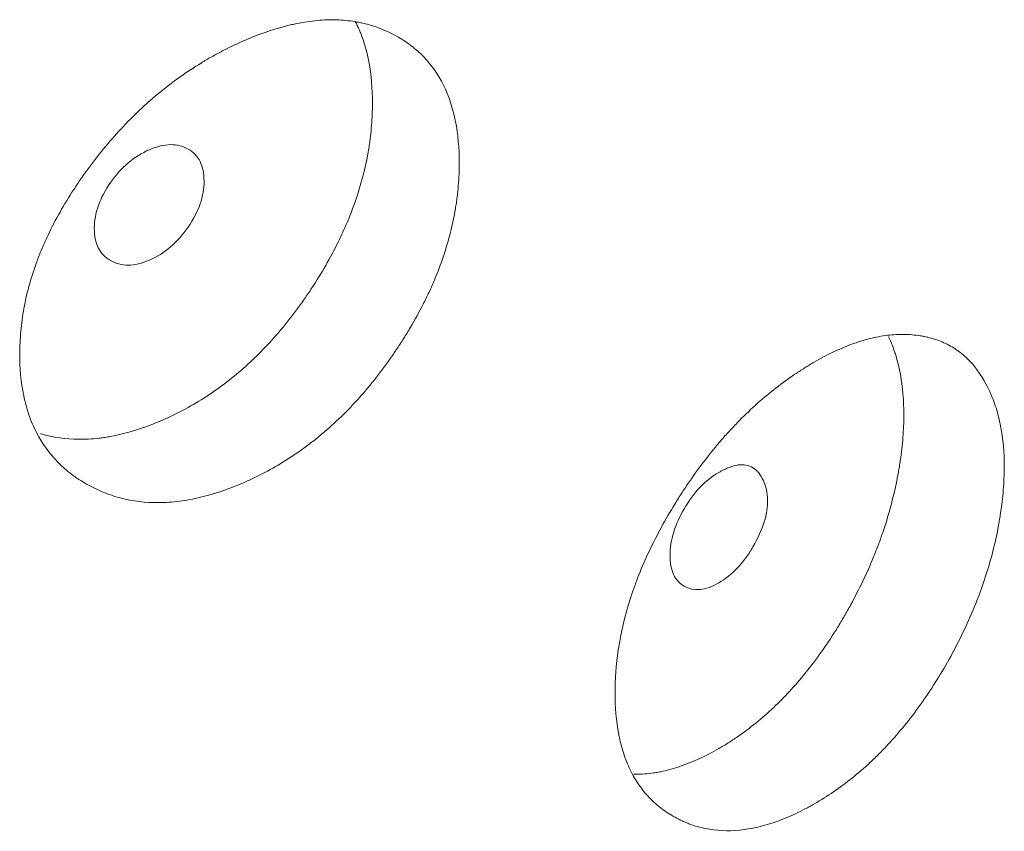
# Model space of a CAD drawing. Header units: millimetres. Extents: x 4 to 1188, y 1 to 840.
# Tile 155 of 203: x 981.08 to 983.16, y 234.97 to 236.69. Entities that reach past the tile are written whole.
import ezdxf

# ---------------------------------------------------------------- set-up
doc = ezdxf.new("R2010")
doc.units = ezdxf.units.MM
doc.layers.add('1', color=7, linetype='Continuous')

msp = doc.modelspace()

# ---------------------------------------------------------------- linework, layer by layer
at = {"layer": '1', "color": 154, "linetype": 'Continuous', "lineweight": 13}
for points, knots in [([(982.009, 236.386), (982.009, 236.3841), (982.009, 236.3821), (982.009, 236.3782), (982.0089, 236.3723), (982.0085, 236.3585), (982.0072, 236.3385), (982.0056, 236.3223), (982.004, 236.31), (982.0035, 236.3058), (982.0023, 236.2976), (982.0016, 236.2935), (981.9954, 236.2563), (981.987, 236.223), (981.97, 236.1725), (981.9636, 236.1556), (981.9547, 236.1344), (981.9528, 236.1301), (981.949, 236.1216), (981.9433, 236.1089), (981.9372, 236.0964), (981.9246, 236.0715), (981.9156, 236.0551), (981.9013, 236.0309), (981.8964, 236.0228), (981.8863, 236.0069), (981.8812, 235.999), (981.8706, 235.9833), (981.8652, 235.9755), (981.857, 235.9638), (981.8542, 235.96), (981.8485, 235.9523), (981.8457, 235.9485), (981.8314, 235.9296), (981.8195, 235.915), (981.7829, 235.8726), (981.7568, 235.8462), (981.7254, 235.819), (981.7219, 235.816), (981.7149, 235.8101), (981.7043, 235.8014), (981.6937, 235.7932), (981.6722, 235.7772), (981.6577, 235.7673), (981.6284, 235.7488), (981.6136, 235.7403), (981.5911, 235.7284), (981.5836, 235.7247), (981.5722, 235.7192), (981.5684, 235.7174), (981.5608, 235.714), (981.557, 235.7123), (981.5229, 235.6974), (981.4928, 235.6871), (981.4479, 235.6763), (981.433, 235.6735), (981.4034, 235.6697), (981.389, 235.6688), (981.3466, 235.6684), (981.313, 235.6726), (981.2815, 235.682), (981.269, 235.6861), (981.2629, 235.6884), (981.2449, 235.6958), (981.2333, 235.7015), (981.2112, 235.7141), (981.2005, 235.7211), (981.1854, 235.7326), (981.178, 235.7386), (981.1709, 235.7451), (981.1662, 235.7494), (981.1639, 235.7517), (981.1437, 235.7723), (981.1286, 235.7931), (981.1104, 235.8283), (981.1038, 235.8438), (981.0984, 235.8603), (981.0963, 235.8669), (981.0954, 235.8703), (981.0926, 235.8806), (981.0909, 235.8875), (981.0836, 235.9227), (981.0804, 235.9597), (981.0813, 235.9988), (981.0821, 236.0146), (981.0826, 236.0226), (981.0848, 236.0466), (981.087, 236.0627), (981.0959, 236.1114), (981.1049, 236.1444), (981.1188, 236.182), (981.1204, 236.1862), (981.1237, 236.1946), (981.1288, 236.2071), (981.1342, 236.2195), (981.1456, 236.2441), (981.1539, 236.2604), (981.1717, 236.2925), (981.1812, 236.3084), (981.1964, 236.332), (981.2016, 236.3398), (981.2096, 236.3515), (981.2123, 236.3554), (981.2178, 236.3632), (981.2206, 236.367), (981.2456, 236.4014), (981.2695, 236.4306), (981.3079, 236.472), (981.3211, 236.4854), (981.3382, 236.5015), (981.3417, 236.5047), (981.3486, 236.511), (981.3521, 236.5142), (981.3625, 236.5234), (981.3695, 236.5293), (981.4049, 236.5584), (981.434, 236.579), (981.4713, 236.6017), (981.4825, 236.6083), (981.4939, 236.6146), (981.5014, 236.6187), (981.5053, 236.6207), (981.5242, 236.6306), (981.5394, 236.6377), (981.5846, 236.6574), (981.6145, 236.668), (981.6479, 236.6765), (981.6516, 236.6774), (981.659, 236.6791), (981.67, 236.6815), (981.6953, 236.686), (981.7302, 236.6892), (981.7635, 236.6882), (981.7861, 236.6852), (981.7956, 236.6835), (981.8019, 236.6822), (981.805, 236.6815), (981.8328, 236.6749), (981.8555, 236.6659), (981.887, 236.6483), (981.897, 236.6418), (981.909, 236.6327), (981.9114, 236.6309), (981.9161, 236.627), (981.9229, 236.6212), (981.9294, 236.615), (981.9503, 236.5934), (981.9645, 236.5735), (981.9787, 236.5447), (981.9814, 236.5388), (981.9863, 236.5265), (981.9886, 236.5202), (981.9949, 236.5011), (981.9983, 236.4878), (982.0064, 236.4465), (982.009, 236.4171), (982.009, 236.386)], [0, 0, 0, 0, 0.001953, 0.001953, 0.003906, 0.007812, 0.015625, 0.023437, 0.023437, 0.027344, 0.027344, 0.03125, 0.03125, 0.0625, 0.0625, 0.078125, 0.078125, 0.082031, 0.082031, 0.085937, 0.09375, 0.09375, 0.109375, 0.109375, 0.117187, 0.117187, 0.125, 0.125, 0.132812, 0.132812, 0.136719, 0.136719, 0.140625, 0.140625, 0.15625, 0.15625, 0.1875, 0.1875, 0.191406, 0.191406, 0.195312, 0.203125, 0.203125, 0.21875, 0.21875, 0.234375, 0.234375, 0.242187, 0.242187, 0.246094, 0.246094, 0.25, 0.25, 0.28125, 0.28125, 0.296875, 0.296875, 0.3125, 0.3125, 0.34375, 0.351562, 0.351562, 0.359375, 0.359375, 0.375, 0.375, 0.390625, 0.390625, 0.398437, 0.402344, 0.402344, 0.40625, 0.40625, 0.4375, 0.4375, 0.453125, 0.457031, 0.457031, 0.460937, 0.460937, 0.46875, 0.46875, 0.5, 0.507812, 0.507812, 0.515625, 0.515625, 0.53125, 0.53125, 0.5625, 0.5625, 0.566406, 0.566406, 0.570312, 0.578125, 0.578125, 0.59375, 0.59375, 0.609375, 0.609375, 0.617187, 0.617187, 0.621094, 0.621094, 0.625, 0.625, 0.65625, 0.65625, 0.671875, 0.671875, 0.675781, 0.675781, 0.679687, 0.679687, 0.6875, 0.6875, 0.71875, 0.71875, 0.726562, 0.730469, 0.730469, 0.734375, 0.734375, 0.75, 0.75, 0.78125, 0.78125, 0.785156, 0.785156, 0.789062, 0.796875, 0.8125, 0.828125, 0.835937, 0.839844, 0.839844, 0.84375, 0.84375, 0.875, 0.875, 0.890625, 0.890625, 0.894531, 0.894531, 0.898437, 0.90625, 0.90625, 0.9375, 0.9375, 0.945312, 0.945312, 0.953125, 0.953125, 0.96875, 0.96875, 1, 1, 1, 1]), ([(981.7895, 236.6852), (981.7911, 236.6821), (981.7927, 236.6789), (981.7956, 236.6728), (981.7969, 236.6699), (981.7994, 236.6639), (981.8007, 236.6609), (981.8042, 236.6518), (981.8064, 236.6455), (981.8124, 236.6264), (981.8156, 236.6133), (981.8233, 236.5723), (981.8257, 236.5432), (981.8257, 236.5125)], [0, 0, 0, 0, 0.064984, 0.064984, 0.123422, 0.123422, 0.181861, 0.181861, 0.298738, 0.298738, 0.532492, 0.532492, 1, 1, 1, 1]), ([(981.8257, 236.5125), (981.8257, 236.5106), (981.8257, 236.5087), (981.8257, 236.5048), (981.8256, 236.499), (981.8252, 236.4854), (981.824, 236.4657), (981.8225, 236.4497), (981.821, 236.4376), (981.8205, 236.4335), (981.8193, 236.4254), (981.8187, 236.4213), (981.8128, 236.3847), (981.8048, 236.3517), (981.7886, 236.3019), (981.7825, 236.2852), (981.7739, 236.2642), (981.7721, 236.26), (981.7685, 236.2516), (981.763, 236.2391), (981.7571, 236.2267), (981.7368, 236.1855), (981.7183, 236.1534), (981.6928, 236.1143), (981.6875, 236.1066), (981.6795, 236.095), (981.6768, 236.0911), (981.6713, 236.0835), (981.6685, 236.0797), (981.6546, 236.0609), (981.6315, 236.0317), (981.6006, 235.9976), (981.5778, 235.9749), (981.5678, 235.9655), (981.561, 235.9593), (981.5576, 235.9562), (981.5269, 235.929), (981.4987, 235.9079), (981.4554, 235.8802), (981.4371, 235.8696), (981.4185, 235.86), (981.411, 235.8562), (981.4073, 235.8543), (981.396, 235.8489), (981.3886, 235.8455), (981.3512, 235.8293), (981.3214, 235.8192), (981.2845, 235.8106), (981.2771, 235.8091), (981.2661, 235.8072), (981.2624, 235.8066), (981.2551, 235.8055), (981.2369, 235.8031), (981.2192, 235.8022), (981.1777, 235.8026), (981.1508, 235.8065), (981.1253, 235.8139), (981.1247, 235.8141)], [0, 0, 0, 0, 0.00567, 0.00567, 0.01134, 0.022681, 0.045362, 0.068043, 0.068043, 0.079383, 0.079383, 0.090724, 0.090724, 0.181447, 0.181447, 0.226809, 0.226809, 0.238149, 0.238149, 0.24949, 0.272171, 0.272171, 0.362894, 0.362894, 0.385575, 0.385575, 0.396915, 0.396915, 0.408256, 0.408256, 0.453618, 0.498979, 0.52166, 0.533001, 0.533001, 0.544341, 0.544341, 0.635065, 0.635065, 0.680426, 0.691767, 0.691767, 0.703107, 0.703107, 0.725788, 0.725788, 0.816512, 0.816512, 0.839193, 0.839193, 0.850533, 0.850533, 0.861873, 0.907235, 0.907235, 0.997959, 1, 1, 1, 1]), ([(981.2385, 236.2479), (981.2385, 236.2318), (981.2413, 236.2182), (981.2526, 236.1956), (981.261, 236.1867), (981.284, 236.1735), (981.2966, 236.1702), (981.3241, 236.1705), (981.3387, 236.1739), (981.3869, 236.1947), (981.4141, 236.218), (981.4479, 236.2671), (981.4563, 236.2834), (981.4647, 236.3077), (981.4668, 236.3158), (981.4696, 236.3319), (981.4703, 236.3398), (981.4702, 236.3641), (981.4674, 236.3778), (981.459, 236.3947), (981.4556, 236.3997), (981.4472, 236.4085), (981.4424, 236.4122), (981.4254, 236.4219), (981.4129, 236.425), (981.3857, 236.4246), (981.3711, 236.4211), (981.3228, 236.4002), (981.2952, 236.3768), (981.2501, 236.3124), (981.2387, 236.28), (981.2385, 236.2479)], [0, 0, 0, 0, 0.0625, 0.0625, 0.125, 0.125, 0.1875, 0.1875, 0.25, 0.25, 0.375, 0.375, 0.4375, 0.4375, 0.46875, 0.46875, 0.5, 0.5, 0.5625, 0.5625, 0.59375, 0.59375, 0.625, 0.625, 0.6875, 0.6875, 0.75, 0.75, 0.875, 0.875, 1, 1, 1, 1]), ([(983.1597, 235.7432), (983.1596, 235.7354), (983.1594, 235.7275), (983.1587, 235.7116), (983.1582, 235.7035), (983.1562, 235.6791), (983.1543, 235.6626), (983.1511, 235.6415), (983.1504, 235.6373), (983.149, 235.6288), (983.1468, 235.6161), (983.1408, 235.5863), (983.1301, 235.5434), (983.1164, 235.5001), (983.1067, 235.474), (983.1016, 235.4609), (983.0999, 235.4565), (983.0964, 235.4478), (983.0946, 235.4434), (983.0781, 235.4044), (983.0615, 235.3706), (983.0339, 235.3212), (983.0242, 235.3049), (983.004, 235.2728), (982.9936, 235.2572), (982.9613, 235.212), (982.9385, 235.1837), (982.9081, 235.151), (982.902, 235.1446), (982.8926, 235.1352), (982.8894, 235.1321), (982.8831, 235.126), (982.8799, 235.123), (982.8641, 235.1083), (982.8512, 235.0972), (982.8124, 235.0661), (982.786, 235.0481), (982.7557, 235.0306), (982.7523, 235.0287), (982.7456, 235.025), (982.7355, 235.0196), (982.7255, 235.0146), (982.7055, 235.0051), (982.6789, 234.994), (982.6526, 234.9862), (982.633, 234.9816), (982.6265, 234.9803), (982.6135, 234.9782), (982.6071, 234.9773), (982.5755, 234.9743), (982.5516, 234.9755), (982.5175, 234.9825), (982.5065, 234.9856), (982.4931, 234.9906), (982.4904, 234.9917), (982.4851, 234.9938), (982.4773, 234.9973), (982.4697, 235.0011), (982.4548, 235.0093), (982.4453, 235.0154), (982.4273, 235.0291), (982.4187, 235.0367), (982.4086, 235.0472), (982.4066, 235.0493), (982.4027, 235.0537), (982.4008, 235.056), (982.3952, 235.0628), (982.3845, 235.0771), (982.3754, 235.0929), (982.3645, 235.1153), (982.3574, 235.1332), (982.3509, 235.1557), (982.3485, 235.1658), (982.347, 235.1726), (982.3463, 235.176), (982.3403, 235.2073), (982.3379, 235.2367), (982.3379, 235.2829), (982.3385, 235.2987), (982.3401, 235.3188), (982.3405, 235.3229), (982.3413, 235.331), (982.3426, 235.3433), (982.3444, 235.3556), (982.3509, 235.3968), (982.3589, 235.4303), (982.3725, 235.4729), (982.3754, 235.4814), (982.38, 235.4943), (982.3816, 235.4987), (982.3848, 235.5073), (982.3865, 235.5116), (982.395, 235.533), (982.4024, 235.5499), (982.4183, 235.5835), (982.4268, 235.6001), (982.4447, 235.6331), (982.4542, 235.6494), (982.4666, 235.6696), (982.4691, 235.6737), (982.4742, 235.6817), (982.4819, 235.6937), (982.4897, 235.7055), (982.5057, 235.7287), (982.5276, 235.759), (982.5569, 235.7949), (982.5753, 235.8154), (982.5847, 235.8255), (982.5878, 235.8289), (982.5941, 235.8355), (982.5972, 235.8387), (982.6256, 235.8675), (982.6515, 235.8905), (982.6911, 235.9212), (982.7044, 235.9309), (982.7212, 235.9422), (982.7246, 235.9444), (982.7313, 235.9488), (982.7347, 235.9509), (982.7447, 235.9573), (982.7514, 235.9613), (982.7848, 235.9806), (982.8111, 235.9934), (982.8437, 236.0054), (982.8501, 236.0076), (982.8598, 236.0106), (982.8631, 236.0116), (982.8695, 236.0134), (982.8727, 236.0143), (982.8885, 236.0182), (982.9009, 236.0205), (982.9251, 236.0235), (982.9486, 236.0248), (982.9711, 236.0228), (982.9848, 236.0206), (982.9876, 236.0201), (982.9929, 236.0191), (983.0009, 236.0173), (983.019, 236.0123), (983.0335, 236.0061), (983.052, 235.9963), (983.0651, 235.9876), (983.0772, 235.9771), (983.085, 235.9696), (983.0888, 235.9656), (983.1068, 235.945), (983.1189, 235.9256), (983.1314, 235.8981), (983.1338, 235.8924), (983.1382, 235.8808), (983.1403, 235.8747), (983.1461, 235.8563), (983.1494, 235.8434), (983.1571, 235.8033), (983.1597, 235.7744), (983.1597, 235.7432)], [0, 0, 0, 0, 0.007812, 0.007812, 0.015625, 0.015625, 0.03125, 0.03125, 0.035156, 0.035156, 0.039062, 0.046875, 0.0625, 0.078125, 0.085937, 0.085937, 0.089844, 0.089844, 0.09375, 0.09375, 0.125, 0.125, 0.140625, 0.140625, 0.15625, 0.15625, 0.1875, 0.1875, 0.195312, 0.195312, 0.199219, 0.199219, 0.203125, 0.203125, 0.21875, 0.21875, 0.25, 0.25, 0.253906, 0.253906, 0.257812, 0.265625, 0.265625, 0.28125, 0.296875, 0.296875, 0.304687, 0.304687, 0.3125, 0.3125, 0.34375, 0.34375, 0.359375, 0.359375, 0.363281, 0.363281, 0.367187, 0.375, 0.375, 0.390625, 0.390625, 0.40625, 0.40625, 0.410156, 0.410156, 0.414062, 0.414062, 0.421875, 0.4375, 0.4375, 0.453125, 0.460937, 0.464844, 0.464844, 0.46875, 0.46875, 0.5, 0.5, 0.515625, 0.515625, 0.519531, 0.519531, 0.523437, 0.53125, 0.53125, 0.5625, 0.5625, 0.570312, 0.570312, 0.574219, 0.574219, 0.578125, 0.578125, 0.59375, 0.59375, 0.609375, 0.609375, 0.625, 0.625, 0.628906, 0.628906, 0.632812, 0.640625, 0.640625, 0.65625, 0.671875, 0.679687, 0.679687, 0.683594, 0.683594, 0.6875, 0.6875, 0.71875, 0.71875, 0.734375, 0.734375, 0.738281, 0.738281, 0.742187, 0.742187, 0.75, 0.75, 0.78125, 0.78125, 0.789062, 0.789062, 0.792969, 0.792969, 0.796875, 0.796875, 0.8125, 0.8125, 0.828125, 0.84375, 0.84375, 0.847656, 0.847656, 0.851562, 0.859375, 0.875, 0.875, 0.890625, 0.898437, 0.898437, 0.90625, 0.90625, 0.9375, 0.9375, 0.945312, 0.945312, 0.953125, 0.953125, 0.96875, 0.96875, 1, 1, 1, 1]), ([(982.9156, 236.0192), (982.9165, 236.0172), (982.9174, 236.0152), (982.9207, 236.0076), (982.9229, 236.0019), (982.9262, 235.9931), (982.9272, 235.9902), (982.9292, 235.9842), (982.934, 235.969), (982.9378, 235.953), (982.9452, 235.9132), (982.9477, 235.8845), (982.9476, 235.8537)], [0, 0, 0, 0, 0.044434, 0.044434, 0.16388, 0.16388, 0.223602, 0.223602, 0.283325, 0.522217, 0.522217, 1, 1, 1, 1]), ([(982.9476, 235.8537), (982.9476, 235.8384), (982.9469, 235.8226), (982.9444, 235.7906), (982.9425, 235.7743), (982.9395, 235.7535), (982.9388, 235.7493), (982.9375, 235.741), (982.9354, 235.7285), (982.9297, 235.6991), (982.9194, 235.6568), (982.9063, 235.6141), (982.897, 235.5883), (982.8922, 235.5753), (982.8905, 235.571), (982.8871, 235.5624), (982.8854, 235.5581), (982.8696, 235.5194), (982.8535, 235.4859), (982.8312, 235.445), (982.8266, 235.4369), (982.8173, 235.4207), (982.8125, 235.4127), (982.7977, 235.3887), (982.7876, 235.3732), (982.7561, 235.328), (982.7309, 235.2962), (982.7038, 235.2671), (982.6977, 235.2607), (982.6947, 235.2575), (982.6854, 235.2481), (982.6792, 235.242), (982.6605, 235.2244), (982.6353, 235.2023), (982.6031, 235.1783), (982.5801, 235.1631), (982.5702, 235.157), (982.5636, 235.153), (982.5602, 235.1511), (982.5304, 235.1338), (982.504, 235.1214), (982.4648, 235.1077), (982.4519, 235.104), (982.4357, 235.1005), (982.4325, 235.0998), (982.4261, 235.0986), (982.4165, 235.097), (982.4071, 235.096), (982.3928, 235.0948), (982.3849, 235.0946), (982.377, 235.0948)], [0, 0, 0, 0, 0.048407, 0.048407, 0.096815, 0.096815, 0.108917, 0.108917, 0.121018, 0.145222, 0.19363, 0.242037, 0.266241, 0.266241, 0.278343, 0.278343, 0.290444, 0.290444, 0.387259, 0.387259, 0.411463, 0.411463, 0.435667, 0.435667, 0.484074, 0.484074, 0.580889, 0.592991, 0.592991, 0.605092, 0.605092, 0.629296, 0.629296, 0.677704, 0.726111, 0.750315, 0.762416, 0.762416, 0.774518, 0.774518, 0.871333, 0.871333, 0.919741, 0.919741, 0.931842, 0.931842, 0.943944, 0.968148, 0.968148, 1, 1, 1, 1]), ([(982.4541, 235.5571), (982.454, 235.5411), (982.4565, 235.5276), (982.4665, 235.5059), (982.474, 235.4977), (982.5045, 235.4805), (982.529, 235.483), (982.5713, 235.5074), (982.5843, 235.5179), (982.6023, 235.5369), (982.608, 235.5438), (982.6162, 235.555), (982.6189, 235.5589), (982.6228, 235.5649), (982.6241, 235.5669), (982.6266, 235.5711), (982.6278, 235.5731), (982.6503, 235.6123), (982.6606, 235.6454), (982.6598, 235.689), (982.6568, 235.7025), (982.6453, 235.7278), (982.638, 235.7369), (982.6203, 235.7479), (982.6099, 235.7498), (982.5919, 235.7473), (982.5855, 235.7455), (982.5753, 235.7416), (982.5718, 235.7401), (982.5664, 235.7374), (982.5645, 235.7365), (982.5608, 235.7345), (982.5588, 235.7334), (982.5287, 235.7159), (982.5043, 235.6905), (982.4743, 235.6395), (982.4668, 235.6227), (982.4567, 235.5896), (982.4541, 235.5732), (982.4541, 235.5571)], [0, 0, 0, 0, 0.0625, 0.0625, 0.125, 0.125, 0.25, 0.25, 0.3125, 0.3125, 0.34375, 0.34375, 0.359375, 0.359375, 0.367188, 0.367188, 0.375, 0.375, 0.5, 0.5, 0.5625, 0.5625, 0.625, 0.625, 0.6875, 0.6875, 0.71875, 0.71875, 0.734375, 0.734375, 0.742188, 0.742188, 0.75, 0.75, 0.875, 0.875, 0.9375, 0.9375, 1, 1, 1, 1])]:
    msp.add_open_spline(points, degree=3, knots=knots, dxfattribs=at)

doc.saveas('drawing.dxf')
